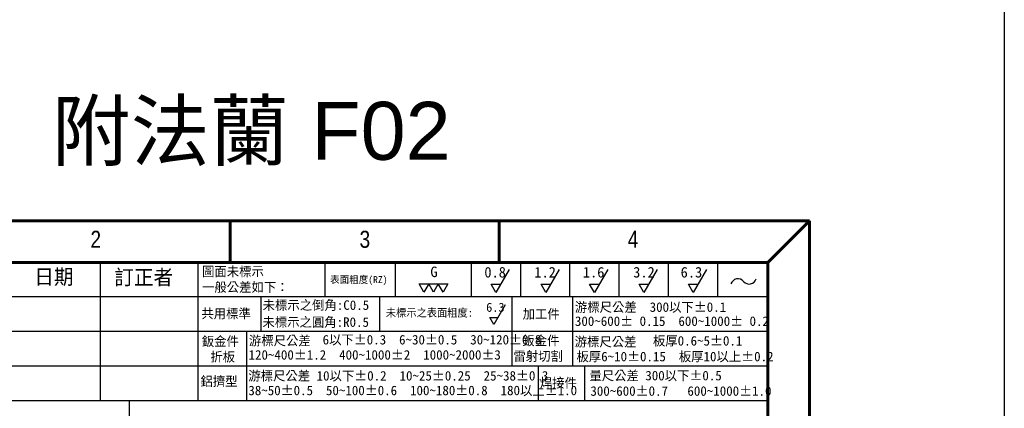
# Model space of a CAD drawing. Header units: inches. Extents: x 0 to 5766, y -2164 to 1330.
# Tile 83 of 217: x 4324 to 4664, y -905 to -771. Entities that reach past the tile are written whole.
import ezdxf
from ezdxf.enums import TextEntityAlignment as Align

# ---------------------------------------------------------------- set-up
doc = ezdxf.new("R2010")
doc.units = ezdxf.units.IN
doc.header["$MEASUREMENT"] = 0
doc.linetypes.add('SLD-實線', pattern=[0])
doc.layers.add('BORDER', color=7, linetype='Continuous')
doc.layers.add('圖框', color=7, linetype='SLD-實線')
doc.styles.add('SEACAD_arial_ttf', font='arial.ttf', dxfattribs={"height": 0.2})
doc.styles.get("Standard").update_dxf_attribs({"font": 'arial.ttf'})
doc.styles.add('標題欄', font='txt')

# ---------------------------------------------------------------- blocks, each defined once
blk = doc.blocks.new('A4橫')
at = {"layer": 'BORDER', "color": 123, "linetype": 'Continuous', "lineweight": 60, "ltscale": 25.4}
for p, q in [((4924.32, 1453.75), (4731.53, 1453.75)), ((4824.32, 1453.75), (4824.32, 1446.54)), ((4870.72, 1453.75), (4870.72, 1446.54)), ((4924.32, 1453.75), (4917.11, 1446.54)), ((4924.32, 1170.89), (4924.32, 1453.75)), ((4917.11, 1446.54), (4731.53, 1446.54)), ((4917.11, 1446.54), (4917.11, 1170.89))]:
    blk.add_line(p, q, dxfattribs=at)
at = {"layer": 'BORDER', "color": 60, "linetype": 'Continuous', "ltscale": 25.4}
for p, q in [((4801.85, 1446.54), (4801.85, 1422.7)), ((4818.71, 1446.54), (4818.71, 1422.7)), ((4840.67, 1446.54), (4840.67, 1440.65)), ((4852.8, 1446.54), (4852.8, 1440.65)), ((4865.9, 1446.54), (4865.9, 1440.65)), ((4865.9, 1446.54), (4865.9, 1440.65)), ((4874.4, 1446.54), (4874.4, 1440.65)), ((4882.9, 1446.54), (4882.9, 1440.65)), ((4891.4, 1446.54), (4891.4, 1440.65)), ((4899.9, 1446.54), (4899.9, 1440.65)), ((4908.4, 1446.54), (4908.4, 1440.65)), ((4818.71, 1440.65), (4731.53, 1440.65)), ((4917.11, 1440.65), (4818.86, 1440.65)), ((4829.59, 1440.65), (4829.59, 1434.67)), ((4850.09, 1440.65), (4850.09, 1434.67)), ((4872.93, 1440.65), (4872.93, 1434.67)), ((4883.39, 1440.65), (4883.39, 1434.67)), ((4818.71, 1434.67), (4731.53, 1434.67)), ((4917.11, 1434.67), (4818.86, 1434.67)), ((4827.11, 1434.69), (4827.11, 1422.7)), ((4872.93, 1434.67), (4872.93, 1428.69)), ((4883.39, 1434.67), (4883.39, 1428.69)), ((4917.11, 1428.69), (4731.53, 1428.69)), ((4877.44, 1428.69), (4877.44, 1422.7)), ((4885.49, 1428.69), (4885.49, 1422.7)), ((4917.11, 1422.7), (4731.53, 1422.7))]:
    blk.add_line(p, q, dxfattribs=at)
at = {"layer": 'BORDER', "color": 2, "linetype": 'Continuous', "ltscale": 25.4}
for p, q in [((4872.47, 1445.36), (4870.18, 1441.39)), ((4881.09, 1445.36), (4878.8, 1441.39)), ((4889.47, 1445.36), (4887.18, 1441.39)), ((4898.02, 1445.36), (4895.73, 1441.39)), ((4906.52, 1445.36), (4904.23, 1441.39)), ((4857.76, 1441.45), (4856.93, 1442.88)), ((4856.93, 1442.88), (4858.58, 1442.88)), ((4858.58, 1442.88), (4857.76, 1441.45)), ((4859.4, 1441.45), (4858.58, 1442.88)), ((4858.58, 1442.88), (4860.23, 1442.88)), ((4860.23, 1442.88), (4859.4, 1441.45)), ((4861.05, 1441.45), (4860.23, 1442.88)), ((4860.23, 1442.88), (4861.88, 1442.88)), ((4861.88, 1442.88), (4861.05, 1441.45)), ((4870.18, 1441.39), (4869.35, 1442.82)), ((4869.35, 1442.82), (4871, 1442.82)), ((4878.8, 1441.39), (4877.97, 1442.82)), ((4877.97, 1442.82), (4879.62, 1442.82)), ((4887.18, 1441.39), (4886.35, 1442.82)), ((4886.35, 1442.82), (4888, 1442.82)), ((4895.73, 1441.39), (4894.9, 1442.82)), ((4894.9, 1442.82), (4896.55, 1442.82)), ((4904.23, 1441.39), (4903.41, 1442.82)), ((4903.41, 1442.82), (4905.06, 1442.82)), ((4871.77, 1439.25), (4869.82, 1435.87)), ((4869.82, 1435.87), (4869.12, 1437.09)), ((4869.12, 1437.09), (4870.52, 1437.09))]:
    blk.add_line(p, q, dxfattribs=at)
for centre, start, end in [((4911.95, 1442.49), 39.8056, 162.5792), ((4913.89, 1444.1), 219.8056, 342.5792)]:
    blk.add_arc(centre, 1.26, start, end, dxfattribs=at)
at = {"layer": 'BORDER', "color": 60, "linetype": 'Continuous', "ltscale": 25.4, "style": 'SEACAD_arial_ttf', "width": 0.8}
for s, p in [('2', (4800.19, 1452.04)), ('3', (4846.64, 1452.04)), ('4', (4892.93, 1452.04))]:
    blk.add_text(s, height=2.94, dxfattribs=at).set_placement(p, align=Align.TOP_LEFT)
at = {"layer": '圖框', "style": '標題欄'}
for s, height, p in [('日期', 2.605, (4790.48, 1445.4)), ('訂正者', 2.605, (4804.3, 1445.32)), ('圖面未標示', 1.641, (4819.45, 1445.85)), ('G', 1.82, (4858.86, 1445.86)), ('0.8', 1.824, (4868.18, 1445.8)), ('1.2', 1.824, (4876.8, 1445.8)), ('1.6', 1.824, (4885.18, 1445.8)), ('3.2', 1.824, (4893.87, 1445.8)), ('6.3', 1.824, (4902.06, 1445.8)), ('一般公差如下：', 1.641, (4819.45, 1443.14)), ('表面粗度(RZ)', 1.221, (4841.55, 1444.22)), ('未標示之倒角:C0.5', 1.6413, (4829.91, 1440.03)), ('6.3', 1.553, (4868.49, 1439.61)), ('游標尺公差  300以下%%P0.1', 1.6413, (4883.81, 1439.69)), ('共用標準', 1.641, (4819.33, 1438.58)), ('未標示之表面粗度:', 1.36, (4851.17, 1438.57)), ('加工件', 1.641, (4874.79, 1438.51)), ('未標示之圓角:R0.5', 1.6413, (4829.88, 1437.1)), ('300~600%%P 0.15  600~1000%%P 0.2', 1.6413, (4883.81, 1437.26)), ('鈑金件', 1.641, (4819.41, 1433.79)), ('游標尺公差', 1.641, (4827.54, 1433.9)), ('6以下%%P0.3  6~30%%P0.5  30~120%%P0.8', 1.6413, (4840.26, 1434.06)), ('鈑金件', 1.641, (4874.74, 1433.9)), ('游標尺公差', 1.641, (4883.77, 1433.71)), ('板厚0.6~5%%P0.1', 1.6413, (4897.28, 1433.87)), ('折板', 1.641, (4820.88, 1431.11)), ('120~400%%P1.2  400~1000%%P2  1000~2000%%P3', 1.6413, (4827.48, 1431.44)), ('雷射切割', 1.641, (4873.21, 1431.22)), ('板厚6~10%%P0.15  板厚10以上%%P0.2', 1.6413, (4884.08, 1431.15)), ('游標尺公差 10以下%%P0.2  10~25%%P0.25  25~38%%P0.3', 1.6413, (4827.44, 1427.83)), ('量尺公差 300以下%%P0.5  ', 1.6413, (4886.31, 1427.86)), ('鋁擠型', 1.641, (4819.18, 1426.88)), ('焊接件', 1.641, (4877.74, 1426.61)), ('38~50%%P0.5  50~100%%P0.6  100~180%%P0.8  180以上%%P1.0', 1.6413, (4827.44, 1425.3)), ('300~600%%P0.7   600~1000%%P1.0', 1.6413, (4886.48, 1425.2))]:
    blk.add_text(s, height=height, dxfattribs=at).set_placement(p, align=Align.TOP_LEFT)

msp = doc.modelspace()

# ---------------------------------------------------------------- linework, layer by layer
at = {"color": 7}
msp.add_line((4361.736, -902.453), (4361.736, -1042.453), dxfattribs=at)
at = {"color": 4}
msp.add_lwpolyline([(4143.887, 611.783), (4663.887, 611.783), (4663.887, -2164.217), (4143.887, -2164.217)], close=True, dxfattribs=at)

# ---------------------------------------------------------------- block references
at = {"xscale": 2, "yscale": 2, "zscale": 2}
msp.add_blockref('A4橫', (-5251.97, -3747.857), dxfattribs=at)

# ---------------------------------------------------------------- texts
at = {"color": 7, "insert": (4403.887, -810.36), "char_height": 20, "attachment_point": 5}
msp.add_mtext_dynamic_manual_height_columns('{\\fPMingLiU|b0|i0|c136|p18;附法蘭} F02', width=143.29647, gutter_width=12.5, heights=[0], dxfattribs=at)

doc.saveas('drawing.dxf')
